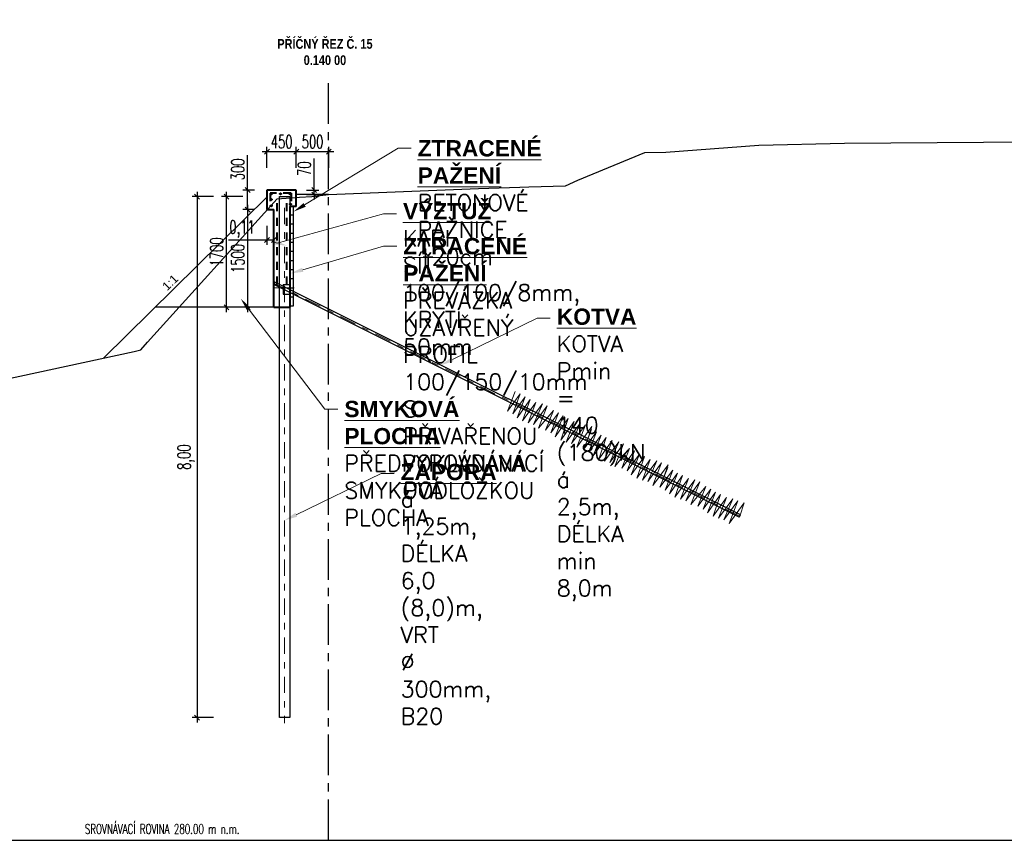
# Model space of a CAD drawing. Header units: metres. Extents: x -912764 to -454925, y -2226138 to -1112338.
# Tile 40 of 256: x -456315 to -456300, y -1113089 to -1113076. Entities that reach past the tile are written whole.
import ezdxf
from ezdxf import colors
from ezdxf.entities.mleader import LeaderData, LeaderLine
from ezdxf.enums import TextEntityAlignment as Align
from ezdxf.math import Vec2, Vec3

# ---------------------------------------------------------------- set-up
doc = ezdxf.new("R2010")
doc.units = ezdxf.units.M
for name, pattern in [('CENTER', [2, 1.25, -0.25, 0.25, -0.25]), ('DASHDOT', [1, 0.5, -0.25, 0, -0.25]), ('DASHED2', [0.375, 0.25, -0.125]), ('ČÁRKOVANÁ', [19.05, 12.7, -6.35]), ('ČÁRKOVANÁX2', [38.1, 25.4, -12.7])]:
    doc.linetypes.add(name, pattern=pattern)
doc.layers.add('1', color=7, linetype='Continuous', lineweight=15)
doc.layers.add('_NOVÝ STAV', color=1, linetype='Continuous', lineweight=30)
for name, color, linetype in [('99_ROZPISKA', 7, 'Continuous'), ('C3D_ZPR', 7, 'Continuous'), ('OZ', 3, 'Continuous'), ('PR-Teren', 92, 'Continuous'), ('ZPR', 7, 'Continuous')]:
    doc.layers.add(name, color=color, linetype=linetype)
doc.styles.add('Arial', font='arial.ttf', dxfattribs={"width": 0.8})
doc.styles.add('Romans', font='romans.shx')
doc.styles.add('StandardUzky', font='simplex.shx', dxfattribs={"width": 0.65})
doc.styles.add('znacky', font='arial.ttf')
doc.dimstyles.new('1000', dxfattribs={"dimscale": 0.5, "dimtxt": 1, "dimasz": 0.6, "dimexe": 0.3, "dimexo": 0.5, "dimgap": 0.5, "dimtad": 1, "dimzin": 1, "dimdsep": 46, "dimtxsty": 'znacky', "dimblk": 'OBLIQUE', "dimcen": 1, "dimdle": 0.3, "dimclrd": 256, "dimclre": 256, "dimclrt": 256, "dimadec": 3, "dimazin": 0, "dimtfac": 1, "dimtmove": 0, "dimatfit": 3, "dimldrblk": 'OBLIQUE', "dimfxl": 1, "dimlwd": -1, "dimlwe": -1, "dimarcsym": 0})

# ---------------------------------------------------------------- blocks, each defined once
blk = doc.blocks.new('_Oblique')
at = {"color": 0, "linetype": 'ByBlock', "lineweight": -2}
blk.add_line((-0.5, -0.5), (0.5, 0.5), dxfattribs=at)
blk = doc.blocks.new('*D221')
at = {"layer": 'C3D_ZPR', "color": 1, "transparency": 16777216}
for p, q in [((-456312.096, -1113080.944), (-456312.096, -1113079.094)), ((-456311.846, -1113079.169), (-456312.171, -1113079.169)), ((-456311.846, -1113080.869), (-456312.171, -1113080.869))]:
    blk.add_line(p, q, dxfattribs=at)
at = {"layer": 'Defpoints', "color": 0, "lineweight": 50, "transparency": 16777216}
for p in [(-456312.096, -1113079.169), (-456311.285, -1113079.169), (-456311.285, -1113080.869)]:
    blk.add_point(p, dxfattribs=at)
at = {"layer": 'C3D_ZPR', "color": 1, "transparency": 16777216, "xscale": 0.075, "yscale": 0.075, "zscale": 0.075}
for p, rotation in [((-456312.096, -1113079.169), 90), ((-456312.096, -1113080.869), 270)]:
    blk.add_blockref('_Oblique', p, dxfattribs=dict(at, rotation=rotation))
at = {"layer": 'C3D_ZPR', "color": 1, "transparency": 16777216, "insert": (-456312.246, -1113080.019), "char_height": 0.2, "attachment_point": 5, "rotation": 90, "style": 'StandardUzky'}
blk.add_mtext('1700', dxfattribs=at)
blk = doc.blocks.new('*D216')
at = {"layer": 'C3D_ZPR', "color": 1, "transparency": 16777216}
for p, q in [((-456312.547, -1113079.094), (-456312.547, -1113087.244)), ((-456312.297, -1113079.169), (-456312.622, -1113079.169)), ((-456312.297, -1113087.169), (-456312.622, -1113087.169))]:
    blk.add_line(p, q, dxfattribs=at)
at = {"layer": 'Defpoints', "color": 0, "lineweight": 50, "transparency": 16777216}
for p in [(-456311.285, -1113079.169), (-456312.547, -1113087.169), (-456311.285, -1113087.169)]:
    blk.add_point(p, dxfattribs=at)
at = {"layer": 'C3D_ZPR', "color": 1, "transparency": 16777216, "xscale": 0.075, "yscale": 0.075, "zscale": 0.075}
for p, rotation in [((-456312.547, -1113079.169), 90), ((-456312.547, -1113087.169), 270)]:
    blk.add_blockref('_Oblique', p, dxfattribs=dict(at, rotation=rotation))
at = {"layer": 'C3D_ZPR', "color": 1, "transparency": 16777216, "insert": (-456312.716, -1113083.169), "char_height": 0.2, "attachment_point": 5, "rotation": 90, "style": 'StandardUzky'}
blk.add_mtext('8,00', dxfattribs=at)
blk = doc.blocks.new('*D214')
at = {"layer": 'C3D_ZPR', "color": 1, "transparency": 16777216}
for p, q in [((-456311.1, -1113078.478), (-456310.45, -1113078.478)), ((-456311.025, -1113078.728), (-456311.025, -1113078.403)), ((-456310.525, -1113078.728), (-456310.525, -1113078.403))]:
    blk.add_line(p, q, dxfattribs=at)
at = {"layer": 'Defpoints', "color": 0, "lineweight": 50, "transparency": 16777216}
for p in [(-456310.525, -1113078.478), (-456311.025, -1113079.31), (-456310.525, -1113079.31)]:
    blk.add_point(p, dxfattribs=at)
at = {"layer": 'C3D_ZPR', "color": 1, "transparency": 16777216, "xscale": 0.075, "yscale": 0.075, "zscale": 0.075, "rotation": 180}
blk.add_blockref('_Oblique', (-456311.025, -1113078.478), dxfattribs=at)
at = {"layer": 'C3D_ZPR', "color": 1, "transparency": 16777216, "xscale": 0.075, "yscale": 0.075, "zscale": 0.075}
blk.add_blockref('_Oblique', (-456310.525, -1113078.478), dxfattribs=at)
at = {"layer": 'C3D_ZPR', "color": 1, "transparency": 16777216, "insert": (-456310.775, -1113078.328), "char_height": 0.2, "attachment_point": 5, "style": 'StandardUzky'}
blk.add_mtext('500', dxfattribs=at)
blk = doc.blocks.new('*D217')
at = {"layer": 'C3D_ZPR', "color": 1, "transparency": 16777216}
for p, q in [((-456311.55, -1113078.478), (-456310.95, -1113078.478)), ((-456311.475, -1113078.728), (-456311.475, -1113078.403)), ((-456311.025, -1113078.728), (-456311.025, -1113078.403))]:
    blk.add_line(p, q, dxfattribs=at)
at = {"layer": 'Defpoints', "color": 0, "lineweight": 50, "transparency": 16777216}
for p in [(-456311.025, -1113078.478), (-456311.475, -1113079.069), (-456311.025, -1113079.069)]:
    blk.add_point(p, dxfattribs=at)
at = {"layer": 'C3D_ZPR', "color": 1, "transparency": 16777216, "xscale": 0.075, "yscale": 0.075, "zscale": 0.075, "rotation": 180}
blk.add_blockref('_Oblique', (-456311.475, -1113078.478), dxfattribs=at)
at = {"layer": 'C3D_ZPR', "color": 1, "transparency": 16777216, "xscale": 0.075, "yscale": 0.075, "zscale": 0.075}
blk.add_blockref('_Oblique', (-456311.025, -1113078.478), dxfattribs=at)
at = {"layer": 'C3D_ZPR', "color": 1, "transparency": 16777216, "insert": (-456311.25, -1113078.328), "char_height": 0.2, "attachment_point": 5, "style": 'StandardUzky'}
blk.add_mtext('450', dxfattribs=at)
blk = doc.blocks.new('*D218')
at = {"layer": 'C3D_ZPR', "color": 1, "transparency": 16777216}
for p, q in [((-456311.772, -1113079.069), (-456311.772, -1113078.535)), ((-456311.772, -1113079.369), (-456311.772, -1113078.994)), ((-456311.668, -1113079.069), (-456311.847, -1113079.069)), ((-456311.726, -1113079.369), (-456311.847, -1113079.369))]:
    blk.add_line(p, q, dxfattribs=at)
at = {"layer": 'Defpoints', "color": 0, "lineweight": 50, "transparency": 16777216}
for p in [(-456311.418, -1113079.069), (-456311.772, -1113079.369), (-456311.476, -1113079.369)]:
    blk.add_point(p, dxfattribs=at)
at = {"layer": 'C3D_ZPR', "color": 1, "transparency": 16777216, "xscale": 0.075, "yscale": 0.075, "zscale": 0.075}
for p, rotation in [((-456311.772, -1113079.069), 90), ((-456311.772, -1113079.369), 270)]:
    blk.add_blockref('_Oblique', p, dxfattribs=dict(at, rotation=rotation))
at = {"layer": 'C3D_ZPR', "color": 1, "transparency": 16777216, "insert": (-456311.922, -1113078.752), "char_height": 0.2, "attachment_point": 5, "rotation": 90, "style": 'StandardUzky'}
blk.add_mtext('300', dxfattribs=at)
blk = doc.blocks.new('*D219')
at = {"layer": 'C3D_ZPR', "color": 1, "transparency": 16777216}
for p, q in [((-456311.772, -1113079.294), (-456311.772, -1113080.944)), ((-456311.668, -1113079.369), (-456311.847, -1113079.369)), ((-456311.618, -1113080.869), (-456311.847, -1113080.869))]:
    blk.add_line(p, q, dxfattribs=at)
at = {"layer": 'Defpoints', "color": 0, "lineweight": 50, "transparency": 16777216}
for p in [(-456311.418, -1113079.369), (-456311.772, -1113080.869), (-456311.368, -1113080.869)]:
    blk.add_point(p, dxfattribs=at)
at = {"layer": 'C3D_ZPR', "color": 1, "transparency": 16777216, "xscale": 0.075, "yscale": 0.075, "zscale": 0.075}
for p, rotation in [((-456311.772, -1113079.369), 90), ((-456311.772, -1113080.869), 270)]:
    blk.add_blockref('_Oblique', p, dxfattribs=dict(at, rotation=rotation))
at = {"layer": 'C3D_ZPR', "color": 1, "transparency": 16777216, "insert": (-456311.922, -1113080.119), "char_height": 0.2, "attachment_point": 5, "rotation": 90, "style": 'StandardUzky'}
blk.add_mtext('1500', dxfattribs=at)
blk = doc.blocks.new('*D220')
at = {"layer": 'C3D_ZPR', "color": 1, "transparency": 16777216}
for p, q in [((-456311.475, -1113079.619), (-456311.475, -1113079.911)), ((-456311.369, -1113079.619), (-456311.369, -1113079.911)), ((-456311.475, -1113079.836), (-456312.066, -1113079.836)), ((-456311.369, -1113079.836), (-456311.55, -1113079.836))]:
    blk.add_line(p, q, dxfattribs=at)
at = {"layer": 'Defpoints', "color": 0, "lineweight": 50, "transparency": 16777216}
for p in [(-456311.475, -1113079.369), (-456311.369, -1113079.369), (-456311.369, -1113079.836)]:
    blk.add_point(p, dxfattribs=at)
at = {"layer": 'C3D_ZPR', "color": 1, "transparency": 16777216, "xscale": 0.075, "yscale": 0.075, "zscale": 0.075, "rotation": 180}
blk.add_blockref('_Oblique', (-456311.475, -1113079.836), dxfattribs=at)
at = {"layer": 'C3D_ZPR', "color": 1, "transparency": 16777216, "xscale": 0.075, "yscale": 0.075, "zscale": 0.075}
blk.add_blockref('_Oblique', (-456311.369, -1113079.836), dxfattribs=at)
at = {"layer": 'C3D_ZPR', "color": 1, "transparency": 16777216, "insert": (-456311.858, -1113079.667), "char_height": 0.2, "attachment_point": 5, "style": 'StandardUzky'}
blk.add_mtext('0,11', dxfattribs=at)
blk = doc.blocks.new('*D215')
at = {"layer": 'C3D_ZPR', "color": 1, "transparency": 16777216}
for p, q in [((-456310.751, -1113079.069), (-456310.751, -1113078.583)), ((-456310.868, -1113079.069), (-456310.676, -1113079.069)), ((-456310.868, -1113079.139), (-456310.676, -1113079.139)), ((-456310.751, -1113079.139), (-456310.751, -1113079.069)), ((-456310.751, -1113079.139), (-456310.751, -1113079.214))]:
    blk.add_line(p, q, dxfattribs=at)
at = {"layer": 'Defpoints', "color": 0, "lineweight": 50, "transparency": 16777216}
for p in [(-456311.118, -1113079.069), (-456311.118, -1113079.139), (-456310.751, -1113079.139)]:
    blk.add_point(p, dxfattribs=at)
at = {"layer": 'C3D_ZPR', "color": 1, "transparency": 16777216, "xscale": 0.075, "yscale": 0.075, "zscale": 0.075}
for p, rotation in [((-456310.751, -1113079.069), 270), ((-456310.751, -1113079.139), 90)]:
    blk.add_blockref('_Oblique', p, dxfattribs=dict(at, rotation=rotation))
at = {"layer": 'C3D_ZPR', "color": 1, "transparency": 16777216, "insert": (-456310.901, -1113078.739), "char_height": 0.2, "attachment_point": 5, "rotation": 90, "style": 'StandardUzky'}
blk.add_mtext('70', dxfattribs=at)

msp = doc.modelspace()

# ---------------------------------------------------------------- linework, layer by layer
at = {"layer": '_NOVÝ STAV', "ltscale": 0.3, "flags": 128}
msp.add_lwpolyline([(-456310.5289, -1113079.1389), (-456311.0246, -1113079.1389)], dxfattribs=at)
at = {"layer": 'C3D_ZPR', "color": 1}
msp.add_line((-456311.3682, -1113080.8689), (-456313.1914, -1113080.8689), dxfattribs=at)
at = {"layer": 'OZ', "color": 5, "lineweight": 40}
for p, q in [((-456311.4751, -1113079.0689), (-456311.4754, -1113079.3689)), ((-456311.1182, -1113079.0689), (-456311.4746, -1113079.0689)), ((-456311.0246, -1113079.0689), (-456311.1182, -1113079.0689)), ((-456311.0246, -1113079.3189), (-456311.0246, -1113079.0689)), ((-456311.4756, -1113079.3688), (-456311.3685, -1113079.3689)), ((-456311.3689, -1113080.8689), (-456311.3685, -1113079.3689)), ((-456311.1182, -1113080.8689), (-456311.1182, -1113079.3189)), ((-456311.0246, -1113079.3189), (-456311.1182, -1113079.3189)), ((-456311.3681, -1113080.8689), (-456311.1182, -1113080.8689))]:
    msp.add_line(p, q, dxfattribs=at)
at = {"layer": 'OZ', "color": 8, "linetype": 'DASHED2', "lineweight": 40, "ltscale": 0.5}
for p, q in [((-456311.103, -1113079.1152), (-456311.4252, -1113079.1152)), ((-456311.4252, -1113079.1152), (-456311.4239, -1113079.3257)), ((-456311.103, -1113079.1152), (-456311.1017, -1113079.3001)), ((-456311.3182, -1113080.5189), (-456311.3182, -1113079.169)), ((-456311.1682, -1113080.5189), (-456311.1682, -1113079.1689))]:
    msp.add_line(p, q, dxfattribs=at)
at = {"layer": 'OZ', "color": 1, "lineweight": 30}
for p, q in [((-456311.4672, -1113079.1689), (-456313.9835, -1113081.6498)), ((-456311.2846, -1113079.1689), (-456311.1246, -1113079.1689)), ((-456311.2846, -1113087.1689), (-456311.2846, -1113079.1689)), ((-456311.1246, -1113079.1689), (-456311.1246, -1113087.1689)), ((-456311.3709, -1113080.5198), (-456311.3528, -1113080.4836)), ((-456304.2095, -1113084.0553), (-456311.3528, -1113080.4836)), ((-456304.2275, -1113084.0913), (-456311.3708, -1113080.5197)), ((-456311.2277, -1113080.5191), (-456311.2277, -1113080.6691)), ((-456311.2273, -1113080.5191), (-456311.1273, -1113080.5191)), ((-456311.1273, -1113080.5191), (-456311.1273, -1113080.6691)), ((-456311.2273, -1113080.6691), (-456311.1273, -1113080.6691)), ((-456304.2276, -1113084.0915), (-456304.2096, -1113084.0554)), ((-456311.1246, -1113087.1689), (-456311.2846, -1113087.1689))]:
    msp.add_line(p, q, dxfattribs=at)
at = {"layer": 'OZ', "color": 6, "linetype": 'DASHDOT', "lineweight": 15, "ltscale": 0.5}
for p, q in [((-456311.2046, -1113079.3405), (-456311.2046, -1113087.2519)), ((-456304.2186, -1113084.0735), (-456311.3619, -1113080.5018))]:
    msp.add_line(p, q, dxfattribs=at)
at = {"layer": 'OZ', "color": 140, "lineweight": 25}
for p, q in [((-456311.1182, -1113079.3089), (-456311.0682, -1113079.3089)), ((-456311.1182, -1113079.4489), (-456311.0682, -1113079.4489)), ((-456311.0682, -1113080.8489), (-456311.0682, -1113079.3089)), ((-456311.1182, -1113079.5889), (-456311.0682, -1113079.5889)), ((-456311.1182, -1113079.7289), (-456311.0682, -1113079.7289)), ((-456311.1182, -1113079.8689), (-456311.0682, -1113079.8689)), ((-456311.1182, -1113080.0089), (-456311.0682, -1113080.0089)), ((-456311.1182, -1113080.1489), (-456311.0682, -1113080.1489)), ((-456311.1182, -1113080.2889), (-456311.0682, -1113080.2889)), ((-456311.1182, -1113080.4289), (-456311.0682, -1113080.4289)), ((-456311.1182, -1113080.5689), (-456311.0682, -1113080.5689)), ((-456311.1182, -1113080.7089), (-456311.0682, -1113080.7089)), ((-456311.1182, -1113080.8489), (-456311.0682, -1113080.8489))]:
    msp.add_line(p, q, dxfattribs=at)
at = {"layer": 'OZ', "color": 1, "linetype": 'ČÁRKOVANÁX2', "lineweight": 20}
msp.add_line((-456311.3546, -1113080.5689), (-456311.0568, -1113080.5689), dxfattribs=at)
at = {"layer": 'OZ', "color": 140, "lineweight": 15}
for p, q in [((-456307.7827, -1113082.4622), (-456307.6632, -1113082.1599)), ((-456307.5864, -1113082.1982), (-456307.7827, -1113082.4622)), ((-456307.7015, -1113082.505), (-456307.5864, -1113082.1982)), ((-456307.5126, -1113082.2454), (-456307.7015, -1113082.505)), ((-456307.6366, -1113082.564), (-456307.5126, -1113082.2454)), ((-456307.4359, -1113082.2838), (-456307.6366, -1113082.564)), ((-456307.551, -1113082.6141), (-456307.4359, -1113082.2838)), ((-456307.3458, -1113082.3295), (-456307.551, -1113082.6141)), ((-456307.4654, -1113082.6451), (-456307.3458, -1113082.3295)), ((-456307.2455, -1113082.3486), (-456307.4654, -1113082.6451)), ((-456307.3842, -1113082.6687), (-456307.2455, -1113082.3486)), ((-456307.1717, -1113082.3796), (-456307.3842, -1113082.6687)), ((-456307.306, -1113082.7262), (-456307.1717, -1113082.3796)), ((-456307.0785, -1113082.4522), (-456307.306, -1113082.7262)), ((-456307.1981, -1113082.7545), (-456307.0785, -1113082.4522)), ((-456307.0018, -1113082.4905), (-456307.1981, -1113082.7545)), ((-456307.1169, -1113082.7973), (-456307.0018, -1113082.4905)), ((-456306.928, -1113082.5377), (-456307.1169, -1113082.7973)), ((-456307.052, -1113082.8563), (-456306.928, -1113082.5377)), ((-456306.8512, -1113082.5761), (-456307.052, -1113082.8563)), ((-456306.9664, -1113082.9064), (-456306.8512, -1113082.5761)), ((-456306.7612, -1113082.6218), (-456306.9664, -1113082.9064)), ((-456306.8808, -1113082.9374), (-456306.7612, -1113082.6218)), ((-456306.6609, -1113082.641), (-456306.8808, -1113082.9374)), ((-456306.7996, -1113082.961), (-456306.6609, -1113082.641)), ((-456306.5871, -1113082.6719), (-456306.7996, -1113082.961)), ((-456306.7214, -1113083.0185), (-456306.5871, -1113082.6719)), ((-456306.4882, -1113082.7014), (-456306.7214, -1113083.0185)), ((-456306.6135, -1113083.0468), (-456306.4939, -1113082.7445)), ((-456306.5571, -1113082.9042), (-456306.4882, -1113082.7014)), ((-456306.4172, -1113082.7828), (-456306.6135, -1113083.0468)), ((-456306.5323, -1113083.0896), (-456306.4172, -1113082.7828)), ((-456306.3434, -1113082.83), (-456306.5323, -1113083.0896)), ((-456306.4674, -1113083.1486), (-456306.3434, -1113082.83)), ((-456306.2666, -1113082.8684), (-456306.4674, -1113083.1486)), ((-456306.3818, -1113083.1987), (-456306.2666, -1113082.8684)), ((-456306.1766, -1113082.9141), (-456306.3818, -1113083.1987)), ((-456306.2961, -1113083.2297), (-456306.1766, -1113082.9141)), ((-456306.0762, -1113082.9333), (-456306.2961, -1113083.2297)), ((-456306.215, -1113083.2533), (-456306.0762, -1113082.9333)), ((-456306.0024, -1113082.9642), (-456306.215, -1113083.2533)), ((-456306.1368, -1113083.3108), (-456306.0024, -1113082.9642)), ((-456305.9093, -1113083.0368), (-456306.1368, -1113083.3108)), ((-456306.0288, -1113083.3391), (-456305.9093, -1113083.0368)), ((-456305.8326, -1113083.0751), (-456306.0288, -1113083.3391)), ((-456305.9477, -1113083.3819), (-456305.8326, -1113083.0751)), ((-456305.7588, -1113083.1223), (-456305.9477, -1113083.3819)), ((-456305.8827, -1113083.4409), (-456305.7588, -1113083.1223)), ((-456305.682, -1113083.1607), (-456305.8827, -1113083.4409)), ((-456305.7971, -1113083.491), (-456305.682, -1113083.1607)), ((-456305.592, -1113083.2064), (-456305.7971, -1113083.491)), ((-456305.7115, -1113083.522), (-456305.592, -1113083.2064)), ((-456305.4916, -1113083.2256), (-456305.7115, -1113083.522)), ((-456305.6304, -1113083.5456), (-456305.4916, -1113083.2256)), ((-456305.4178, -1113083.2565), (-456305.6304, -1113083.5456)), ((-456305.5521, -1113083.6031), (-456305.4178, -1113083.2565)), ((-456305.3189, -1113083.286), (-456305.5521, -1113083.6031)), ((-456305.4442, -1113083.6314), (-456305.3247, -1113083.3291)), ((-456305.2479, -1113083.3675), (-456305.4442, -1113083.6314)), ((-456305.3878, -1113083.4888), (-456305.3189, -1113083.286)), ((-456305.3631, -1113083.6742), (-456305.2479, -1113083.3675)), ((-456305.1741, -1113083.4146), (-456305.3631, -1113083.6742)), ((-456305.2981, -1113083.7332), (-456305.1741, -1113083.4146)), ((-456305.0974, -1113083.453), (-456305.2981, -1113083.7332)), ((-456305.2125, -1113083.7833), (-456305.0974, -1113083.453)), ((-456305.0074, -1113083.4987), (-456305.2125, -1113083.7833)), ((-456305.1269, -1113083.8143), (-456305.0074, -1113083.4987)), ((-456304.907, -1113083.5179), (-456305.1269, -1113083.8143)), ((-456305.0457, -1113083.8379), (-456304.907, -1113083.5179)), ((-456304.8332, -1113083.5489), (-456305.0457, -1113083.8379)), ((-456304.9675, -1113083.8954), (-456304.8332, -1113083.5489)), ((-456304.7401, -1113083.6214), (-456304.9675, -1113083.8954)), ((-456304.8596, -1113083.9237), (-456304.7401, -1113083.6214)), ((-456304.6633, -1113083.6598), (-456304.8596, -1113083.9237)), ((-456304.7784, -1113083.9665), (-456304.6633, -1113083.6598)), ((-456304.5895, -1113083.707), (-456304.7784, -1113083.9665)), ((-456304.7135, -1113084.0255), (-456304.5895, -1113083.707)), ((-456304.5128, -1113083.7453), (-456304.7135, -1113084.0255)), ((-456304.6279, -1113084.0756), (-456304.5128, -1113083.7453)), ((-456304.4227, -1113083.791), (-456304.6279, -1113084.0756)), ((-456304.5423, -1113084.1066), (-456304.4227, -1113083.791)), ((-456304.3224, -1113083.8102), (-456304.5423, -1113084.1066)), ((-456304.4611, -1113084.1302), (-456304.3224, -1113083.8102)), ((-456304.2486, -1113083.8412), (-456304.4611, -1113084.1302)), ((-456304.3829, -1113084.1877), (-456304.2486, -1113083.8412)), ((-456304.1497, -1113083.8707), (-456304.3829, -1113084.1877)), ((-456304.2186, -1113084.0735), (-456304.1497, -1113083.8707))]:
    msp.add_line(p, q, dxfattribs=at)
at = {"layer": 'OZ', "color": 8, "linetype": 'DASHED2', "lineweight": 40, "ltscale": 0.5}
for centre in [(-456311.41, -1113079.1288), (-456311.2674, -1113079.1273), (-456311.1163, -1113079.1297), (-456311.41, -1113079.2134), (-456311.4086, -1113079.3097), (-456311.1134, -1113079.2861)]:
    msp.add_circle(centre, 0.01, dxfattribs=at)
at = {"layer": 'PR-Teren', "color": 7, "linetype": 'Continuous', "lineweight": -3}
msp.add_lwpolyline([(-456316.0555, -1113082.0928), (-456313.5145, -1113081.5495), (-456313.4124, -1113081.5243), (-456313.3055, -1113081.402), (-456311.3155, -1113079.202), (-456310.977, -1113079.1769), (-456310.7864, -1113079.1654), (-456310.5289, -1113079.1389), (-456308.2285, -1113079.0429), (-456307.5948, -1113079.0259), (-456307.457, -1113079.0186), (-456306.8953, -1113079.0016), (-456306.7018, -1113078.9189), (-456305.6751, -1113078.4942), (-456305.3523, -1113078.4878), (-456303.9239, -1113078.3803), (-456302.6113, -1113078.3467), (-456299.7658, -1113078.3293), (-456297.6936, -1113078.2366), (-456293.8859, -1113078.1121), (-456291.5591, -1113078.0855), (-456287.9751, -1113078.0124), (-456287.0191, -1113078.0149), (-456286.6231, -1113077.9807)], dxfattribs=at)
at = {"layer": 'ZPR', "color": 7, "linetype": 'CENTER', "lineweight": -3, "ltscale": 0.5}
msp.add_line((-456310.5289, -1113089.0528), (-456310.5289, -1113077.353), dxfattribs=at)
at = {"layer": 'ZPR', "color": 7, "linetype": 'Continuous', "lineweight": -3}
msp.add_line((-456335.5289, -1113089.0528), (-456285.5289, -1113089.0528), dxfattribs=at)

# ---------------------------------------------------------------- texts
at = {"layer": '99_ROZPISKA', "color": 1, "style": 'Arial'}
msp.add_text('1:1', height=0.13, rotation=44.59368, dxfattribs=at).set_placement((-456313.0499, -1113080.576), align=Align.MIDDLE_LEFT)
at = {"layer": 'ZPR', "color": 1, "linetype": 'Continuous', "lineweight": -3, "insert": (-456310.5847, -1113077.1514), "char_height": 0.15, "attachment_point": 8, "style": 'Arial'}
msp.add_mtext('{\\fArial|b1|i0|c238|p34;PŘÍČNÝ ŘEZ Č. 15\\P0.140 00}', dxfattribs=at)
at = {"layer": 'ZPR', "color": 7, "linetype": 'Continuous', "lineweight": -3, "insert": (-456313.0826, -1113088.8043), "char_height": 0.15, "attachment_point": 2, "style": 'StandardUzky'}
msp.add_mtext('SROVNÁVACÍ ROVINA 280.00 m n.m.', dxfattribs=at)

# ---------------------------------------------------------------- dimensions: what is measured, and where the dimension line sits
at = {"layer": 'C3D_ZPR'}
dim = msp.add_linear_dim(base=(-456311.0246, -1113078.4785), p1=(-456311.4751, -1113079.0689), p2=(-456311.0246, -1113079.0689), text='450', dimstyle='1000', override={"dimtxt": 0.4, "dimasz": 0.15, "dimexe": 0.15, "dimgap": 0.1, "dimdec": 0, "dimlfac": 1000, "dimdsep": 44, "dimtxsty": 'StandardUzky', "dimdle": 0.15, "dimclrd": 1, "dimclre": 1, "dimclrt": 1, "dimfxl": 0.5, "dimfxlon": 1}, dxfattribs=at)
dim.commit()
dim.dimension.update_dxf_attribs({"geometry": '*D217', "text_midpoint": (-456311.2498, -1113078.3285)})
dim = msp.add_linear_dim(base=(-456310.5246, -1113078.4785), p1=(-456311.0246, -1113079.3105), p2=(-456310.5246, -1113079.3105), dimstyle='1000', override={"dimtxt": 0.4, "dimasz": 0.15, "dimexe": 0.15, "dimgap": 0.1, "dimdec": 0, "dimlfac": 1000, "dimdsep": 44, "dimtxsty": 'StandardUzky', "dimdle": 0.15, "dimclrd": 1, "dimclre": 1, "dimclrt": 1, "dimfxl": 0.5, "dimfxlon": 1}, dxfattribs=at)
dim.commit()
dim.dimension.update_dxf_attribs({"geometry": '*D214', "text_midpoint": (-456310.7746, -1113078.3285)})
for base, p1, p2, picture, middle in [((-456311.7722, -1113079.3688), (-456311.4182, -1113079.0689), (-456311.4756, -1113079.3688), '*D218', (-456311.7722, -1113078.7518)), ((-456310.751, -1113079.1389), (-456311.1182, -1113079.0689), (-456311.1182, -1113079.1389), '*D215', (-456310.751, -1113078.7387))]:
    dim = msp.add_linear_dim(base=base, p1=p1, p2=p2, angle=90, dimstyle='1000', override={"dimtxt": 0.4, "dimasz": 0.15, "dimexe": 0.15, "dimgap": 0.1, "dimdec": 0, "dimlfac": 1000, "dimdsep": 44, "dimtxsty": 'StandardUzky', "dimdle": 0.15, "dimclrd": 1, "dimclre": 1, "dimclrt": 1, "dimfxl": 0.5, "dimfxlon": 1}, dxfattribs=at)
    dim.commit()
    dim.dimension.update_dxf_attribs({"geometry": picture, "text_midpoint": middle, "dimtype": 160})
for base, p1, p2, override, picture, middle in [((-456312.5467, -1113087.1689), (-456311.2846, -1113079.1689), (-456311.2846, -1113087.1689), {"dimtxt": 0.4, "dimasz": 0.15, "dimexe": 0.15, "dimgap": 0.1, "dimdsep": 44, "dimtxsty": 'StandardUzky', "dimdle": 0.15, "dimclrd": 1, "dimclre": 1, "dimclrt": 1, "dimfxl": 0.5, "dimfxlon": 1}, '*D216', (-456312.7157, -1113083.1689)), ((-456312.096, -1113079.1689), (-456311.2846, -1113080.8689), (-456311.2846, -1113079.1689), {"dimtxt": 0.4, "dimasz": 0.15, "dimexe": 0.15, "dimgap": 0.1, "dimdec": 0, "dimlfac": 1000, "dimdsep": 44, "dimtxsty": 'StandardUzky', "dimdle": 0.15, "dimclrd": 1, "dimclre": 1, "dimclrt": 1, "dimfxl": 0.5, "dimfxlon": 1}, '*D221', (-456312.246, -1113080.0189)), ((-456311.7722, -1113080.8689), (-456311.4182, -1113079.3688), (-456311.3681, -1113080.8689), {"dimscale": 0.5, "dimtxt": 0.4, "dimasz": 0.15, "dimexe": 0.15, "dimgap": 0.1, "dimdec": 0, "dimlfac": 1000, "dimdsep": 44, "dimtxsty": 'StandardUzky', "dimdle": 0.15, "dimclrd": 1, "dimclre": 1, "dimclrt": 1, "dimfxl": 0.5, "dimfxlon": 1}, '*D219', (-456311.9222, -1113080.1188))]:
    dim = msp.add_linear_dim(base=base, p1=p1, p2=p2, angle=90, dimstyle='1000', override=override, dxfattribs=at)
    dim.commit()
    dim.dimension.update_dxf_attribs({"geometry": picture, "text_midpoint": middle})
dim = msp.add_linear_dim(base=(-456311.3685, -1113079.8357), p1=(-456311.4754, -1113079.3689), p2=(-456311.3685, -1113079.3689), dimstyle='1000', override={"dimtxt": 0.4, "dimasz": 0.15, "dimexe": 0.15, "dimgap": 0.1, "dimdsep": 44, "dimtxsty": 'StandardUzky', "dimdle": 0.15, "dimclrd": 1, "dimclre": 1, "dimclrt": 1, "dimfxl": 0.5, "dimfxlon": 1}, dxfattribs=at)
dim.commit()
dim.dimension.update_dxf_attribs({"geometry": '*D220', "text_midpoint": (-456311.8582, -1113079.8357), "dimtype": 160})

# ---------------------------------------------------------------- leaders
at = {"layer": '1', "color": 1, "ltscale": 0.2}
ml = msp.add_multileader_mtext('Standard', dxfattribs=at)
ml.set_content('{\\fArial|b1|i0|c238|p34;\\LZTRACENÉ PAŽENÍ\\P}BETONOVÉ PAŽNICE 120cm', color=1, style='Romans')
ml.set_leader_properties(color=30, linetype='ČÁRKOVANÁ', lineweight=-1)
ml.build(insert=Vec2(0, 0))
ml.multileader.update_dxf_attribs({"dogleg_length": 2, "arrow_head_size": 0.2, "scale": 0.1})
ctx = ml.context
ctx.base_point, ctx.scale, ctx.char_height, ctx.arrow_head_size, ctx.landing_gap_size, ctx.plane_origin = Vec3(-456309.2618, -1113078.4276), 0.1, 0.25, 0.2, 0.1, Vec3(-456309.0977, -1113078.8359)
notes = []
notes.append((ctx, [(0, (1, 1, 0), (-456309.4618, -1113078.4276), (1, 0), 0.2, [(1, [(-456311.0682, -1113079.4011)], 0, [])])]))
ctx.mtext.insert, ctx.mtext.width, ctx.mtext.flow_direction = Vec3(-456309.1618, -1113078.3026), 5.31071, 5
ml = msp.add_multileader_mtext('Standard', dxfattribs=at)
ml.set_content('{\\fArial|b1|i0|c238|p34;\\LVÝZTUŽ\\P}KARI SÍŤ 100/100/8mm, KRYTÍ 50mm', color=1, style='Romans')
ml.set_leader_properties(color=30, linetype='ČÁRKOVANÁ', lineweight=-1)
ml.build(insert=Vec2(0, 0))
ml.multileader.update_dxf_attribs({"dogleg_length": 2, "arrow_head_size": 0.2, "scale": 0.1})
ctx = ml.context
ctx.base_point, ctx.scale, ctx.char_height, ctx.arrow_head_size, ctx.landing_gap_size, ctx.plane_origin = Vec3(-456309.4873, -1113079.4337), 0.1, 0.25, 0.2, 0.1, Vec3(-456309.1977, -1113079.2169)
notes.append((ctx, [(0, (1, 1, 0), (-456309.6873, -1113079.4337), (1, 0), 0.2, [(0, [(-456311.1682, -1113079.9226), (-456311.3182, -1113079.8823)], 0, [])])]))
ctx.mtext.insert, ctx.mtext.width, ctx.mtext.flow_direction = Vec3(-456309.3873, -1113079.267), 7.543181, 5
ml = msp.add_multileader_mtext('Standard', dxfattribs=at)
ml.set_content('{\\fArial|b1|i0|c238|p34;\\LZTRACENÉ PAŽENÍ\\P}PŘEVÁZKA UZAVŘENÝ PROFIL 100/150/10mm S PŘIVAŘENOU VYROVNÁVACÍ PODLOŽKOU', color=1, style='Romans')
ml.set_leader_properties(color=30, linetype='ČÁRKOVANÁ', lineweight=-1)
ml.build(insert=Vec2(0, 0))
ml.multileader.update_dxf_attribs({"dogleg_length": 2, "arrow_head_size": 0.2, "scale": 0.1})
ctx = ml.context
ctx.base_point, ctx.scale, ctx.char_height, ctx.arrow_head_size, ctx.landing_gap_size, ctx.plane_origin = Vec3(-456309.4837, -1113079.9298), 0.1, 0.25, 0.2, 0.1, Vec3(-456309.1477, -1113079.7842)
notes.append((ctx, [(0, (1, 1, 0), (-456309.6837, -1113079.9298), (1, 0), 0.2, [(1, [(-456311.1182, -1113080.3493)], 0, [])])]))
ctx.mtext.insert, ctx.mtext.width, ctx.mtext.flow_direction = Vec3(-456309.3837, -1113079.8048), 9.256774, 5
ml = msp.add_multileader_mtext('Standard', dxfattribs=at)
ml.set_content('{\\fArial|b1|i0|c238|p34;\\LSMYKOVÁ PLOCHA\\P}PŘEDPOKLÁDANÁ SMYKOVÁ PLOCHA', color=1, style='Romans')
ml.set_leader_properties(color=30, linetype='ČÁRKOVANÁ', lineweight=-1)
ml.build(insert=Vec2(0, 0))
ml.multileader.update_dxf_attribs({"dogleg_length": 2, "arrow_head_size": 0.2, "scale": 0.1})
ctx = ml.context
ctx.base_point, ctx.scale, ctx.char_height, ctx.arrow_head_size, ctx.landing_gap_size, ctx.plane_origin = Vec3(-456310.3867, -1113082.4305), 0.1, 0.25, 0.2, 0.1, Vec3(-456309.9074, -1113080.1688)
notes.append((ctx, [(0, (1, 1, 0), (-456310.5867, -1113082.4305), (1, 0), 0.2, [(1, [(-456311.8778, -1113080.734)], 0, [])])]))
ctx.mtext.insert, ctx.mtext.width, ctx.mtext.flow_direction = Vec3(-456310.2867, -1113082.3055), 5.535556, 5
ml = msp.add_multileader_mtext('Standard', dxfattribs=at)
ml.set_content('{\\fArial|b1|i0|c238|p34;\\LKOTVA\\P}KOTVA Pmin = 140 (180)kN á 2,5m, DÉLKA min 8,0m', color=1, style='Romans')
ml.set_leader_properties(color=30, linetype='ČÁRKOVANÁ', lineweight=-1)
ml.build(insert=Vec2(0, 0))
ml.multileader.update_dxf_attribs({"dogleg_length": 2, "arrow_head_size": 0.2, "scale": 0.1})
ctx = ml.context
ctx.base_point, ctx.scale, ctx.char_height, ctx.arrow_head_size, ctx.landing_gap_size, ctx.plane_origin = Vec3(-456307.1261, -1113081.0367), 0.1, 0.25, 0.2, 0.1, Vec3(-456306.8365, -1113081.1914)
notes.append((ctx, [(0, (1, 1, 0), (-456307.3261, -1113081.0367), (1, 0), 0.2, [(1, [(-456308.8069, -1113081.7566)], 0, [])])]))
ctx.mtext.insert, ctx.mtext.width, ctx.mtext.flow_direction = Vec3(-456307.0261, -1113080.8879), 5.535556, 5
ml = msp.add_multileader_mtext('Standard', dxfattribs=at)
ml.set_content('{\\fArial|b1|i0|c238|p34;\\LZÁPORA\\P}á 1,25m, DÉLKA 6,0 (8,0)m, \\PVRT %%C 300mm, B20', color=1, style='Romans')
ml.set_leader_properties(color=30, linetype='ČÁRKOVANÁ', lineweight=-1)
ml.build(insert=Vec2(0, 0))
ml.multileader.update_dxf_attribs({"dogleg_length": 2, "arrow_head_size": 0.2, "scale": 0.1})
ctx = ml.context
ctx.base_point, ctx.scale, ctx.char_height, ctx.arrow_head_size, ctx.landing_gap_size, ctx.plane_origin = Vec3(-456309.5238, -1113083.4215), 0.1, 0.25, 0.2, 0.1, Vec3(-456309.2341, -1113083.5762)
notes.append((ctx, [(0, (1, 1, 0), (-456309.7238, -1113083.4215), (1, 0), 0.2, [(1, [(-456311.2046, -1113084.1413)], 0, [])])]))
ctx.mtext.insert, ctx.mtext.width, ctx.mtext.flow_direction = Vec3(-456309.4238, -1113083.2727), 8.347692, 5
for ctx, leaders in notes:
    for number, flags, end, landing, length, lines in leaders:
        leader = LeaderData()
        leader.index, (leader.has_last_leader_line, leader.has_dogleg_vector, leader.attachment_direction) = number, flags
        leader.last_leader_point, leader.dogleg_vector, leader.dogleg_length = Vec3(end), Vec3(landing), length
        for number, points, colour, breaks in lines:
            line = LeaderLine()
            line.index, line.vertices, line.color, line.breaks = number, Vec3.list(points), colors.encode_raw_color(colour), breaks
            leader.lines.append(line)
        ctx.leaders.append(leader)

doc.saveas('drawing.dxf')
